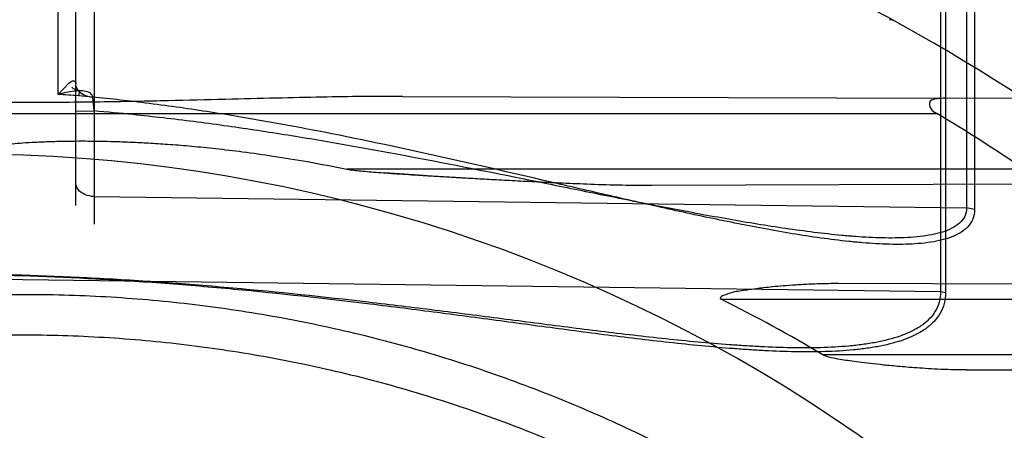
# Model space of a CAD drawing. Header units: millimetres. Extents: x 0 to 297, y 0 to 210.
# Tile 89 of 256: x 144.87 to 145.0558, y 93.4417 to 93.5191. Entities that reach past the tile are written whole.
import ezdxf

# ---------------------------------------------------------------- set-up
doc = ezdxf.new("R2010")
doc.units = ezdxf.units.MM
doc.header["$LTSCALE"] = 16.335
doc.layers.get('0').update_dxf_attribs({"linetype": 'CONTINUOUS'})
for name, color, linetype in [('01_GLOBAL', 7, 'CONTINUOUS'), ('INTFCLR_1', 7, 'CONTINUOUS'), ('INTFCLR_144815', 7, 'CONTINUOUS')]:
    doc.layers.add(name, color=color, linetype=linetype)

msp = doc.modelspace()

# ---------------------------------------------------------------- linework, layer by layer
at = {"color": 7, "linetype": 'Continuous'}
msp.add_circle((145.8748034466, 92.1344639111), 2.66, dxfattribs=at)
at = {"color": 9, "linetype": 'Continuous'}
msp.add_arc((145.8748034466, 92.1344639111), 2.6259090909, 92.9674534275, 177.0325465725, dxfattribs=at)
at = {"layer": '01_GLOBAL', "color": 7, "linetype": 'Continuous'}
msp.add_circle((145.8748034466, 92.1344639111), 2.695, dxfattribs=at)
at = {"layer": 'INTFCLR_1', "color": 9, "linetype": 'Continuous'}
for p, q in [((144.8772536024, 93.5049692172), (144.8772536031, 93.61535533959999)), ((144.8806077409, 93.48404438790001), (144.8806077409, 93.61064579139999)), ((144.8840466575, 93.61064579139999), (144.8840466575, 93.4805449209)), ((145.0486589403, 93.5660113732), (145.0486589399, 93.48358763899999)), ((145.0501730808, 93.565648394), (145.0501730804, 93.4833061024)), ((145.0437571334, 93.5457090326), (145.0437571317, 93.4678405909)), ((145.0446863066, 93.5454809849), (145.0446863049, 93.467663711)), ((144.8772536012, 93.5049692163), (144.8793144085, 93.50713367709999)), ((144.8812482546, 93.50564778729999), (144.8811549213, 93.50471952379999)), ((144.8840466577, 93.5018646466), (144.8838193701, 93.50445061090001)), ((144.9423188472, 93.50462089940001), (145.0445442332, 93.5042640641)), ((144.8806077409, 93.5018214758), (144.8840466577, 93.5018646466)), ((144.8526077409, 93.5014096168), (145.0430607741, 93.5014096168)), ((145.0594833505, 93.4909096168), (144.9317306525, 93.4909096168)), ((144.9892814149, 93.48786226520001), (145.0688841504, 93.48814013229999)), ((144.8840466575, 93.4857507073), (145.04865894, 93.4835876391)), ((145.0501730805, 93.4833061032), (145.04865894, 93.48358763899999)), ((144.8596077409, 93.4702603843), (145.0437571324, 93.467840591)), ((145.0929750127, 93.4690950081), (145.0244979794, 93.469334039)), ((145.0023517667, 93.46640961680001), (145.0914762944, 93.46640961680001)), ((145.0437571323, 93.4678405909), (145.0446863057, 93.4676637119)), ((145.1031426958, 93.4559096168), (145.02152254, 93.4559096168)), ((145.0486291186, 93.4530694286), (145.1101310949, 93.4532841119))]:
    msp.add_line(p, q, dxfattribs=at)
at = {"layer": 'INTFCLR_1', "color": 6, "linetype": 'Continuous'}
msp.add_line((145.0594220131, 93.5042121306), (145.0445442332, 93.5042640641), dxfattribs=at)
at = {"layer": 'INTFCLR_1', "color": 7, "linetype": 'Continuous'}
msp.add_line((144.9461213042, 93.4897320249), (144.9389184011, 93.4902002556), dxfattribs=at)
at = {"layer": 'INTFCLR_1', "color": 6, "linetype": 'Continuous'}
for centre, radius, start, end in [((144.8596077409, 93.1986596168), 0.4224162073, 270, 90.00000002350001), ((144.8596077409, 93.1986596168), 0.4014439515, 270, 90.00000002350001), ((144.8615325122, 93.1993945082), 0.3523713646, 55.82187042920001, 58.9917382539), ((144.8711075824, 93.20403577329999), 0.29336854, 59.15503886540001, 63.42494595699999)]:
    msp.add_arc(centre, radius, start, end, dxfattribs=at)
at = {"layer": 'INTFCLR_1', "color": 9, "linetype": 'Continuous'}
for centre, radius, start, end in [((144.8596077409, 93.1986596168), 0.3650864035, 56.81755615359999, 90), ((145.0340832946, 93.5169635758), 0.0021, 61.2710318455, 88.99999997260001), ((144.8596077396, 93.1986595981), 0.306817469, 85.9729165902, 86.7029528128), ((144.8596077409, 93.1986596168), 0.2950858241, 22.4933176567, 89.9999999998)]:
    msp.add_arc(centre, radius, start, end, dxfattribs=at)
at = {"layer": 'INTFCLR_1', "color": 7, "linetype": 'Continuous'}
msp.add_arc((145.0534401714, 95.2486622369), 1.7622011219, 266.5084998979, 266.7431427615, dxfattribs=at)
at = {"layer": 'INTFCLR_1', "color": 9, "linetype": 'Continuous'}
for points, knots in [([(144.879314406, 93.5071336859), (144.8795835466, 93.50732662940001), (144.8799933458, 93.5076671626), (144.8805902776, 93.5073904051), (144.8806077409, 93.5070987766), (144.8806077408, 93.5069526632)], [0, 0, 0, 0, 0.5679341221, 0.7494142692, 1, 1, 1, 1]), ([(144.8812485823, 93.5056517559), (144.8809358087, 93.5056483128), (144.87958341, 93.5055622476), (144.8782510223, 93.5052661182), (144.8772536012, 93.5049692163)], [0, 0, 0, 0, 0.2311049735, 1, 1, 1, 1]), ([(144.8838193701, 93.50445061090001), (144.8832062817, 93.50448688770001), (144.881787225, 93.5047807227), (144.8806077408, 93.5061261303), (144.8806077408, 93.5069526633)], [0, 0, 0, 0, 0.4262951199, 1, 1, 1, 1]), ([(144.8838193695, 93.50445061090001), (144.8838067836, 93.5046455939), (144.8832990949, 93.50561784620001), (144.8820490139, 93.50563920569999), (144.8812360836, 93.50565411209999)], [0, 0, 0, 0, 0.1937505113, 1, 1, 1, 1]), ([(145.0501730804, 93.4833061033), (145.0501730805, 93.482688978), (145.0499540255, 93.48145830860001), (145.0488982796, 93.4799133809), (145.0473766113, 93.4787840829), (145.0455563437, 93.47797377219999), (145.0435152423, 93.477404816), (145.0405250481, 93.47689536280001), (145.0365299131, 93.47666789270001), (145.0324231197, 93.47678263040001), (145.0290266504, 93.47702198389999), (145.0255265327, 93.47735361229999), (145.0211026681, 93.4779075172), (145.0139273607, 93.47901702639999), (145.0048386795, 93.48072204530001), (144.9956934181, 93.4826656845), (144.9882833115, 93.48431779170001), (144.9807907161, 93.48602499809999), (144.9676355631, 93.4890811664), (144.9488075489, 93.4934425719), (144.9298777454, 93.4974527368), (144.9146382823, 93.50026590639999), (144.9031528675, 93.5021279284), (144.8919903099, 93.50363658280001), (144.8846444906, 93.5044086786), (144.8811549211, 93.5047195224)], [0, 0, 0, 0, 0.0105963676, 0.0207824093, 0.0313607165, 0.0427385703, 0.0548241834, 0.0676549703, 0.0947585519, 0.1233581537, 0.1381590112, 0.1532163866, 0.1837214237, 0.214695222, 0.2778732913, 0.3424670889, 0.3752260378, 0.408232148, 0.4744158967, 0.6071221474, 0.7400789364, 0.8066160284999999, 0.8731960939, 0.9398449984, 1, 1, 1, 1]), ([(145.0486589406, 93.48358763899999), (145.0486589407, 93.48305093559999), (145.0484282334, 93.4819563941), (145.0473644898, 93.480629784), (145.0458644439, 93.47967138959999), (145.0440687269, 93.4789802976), (145.0420502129, 93.478494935), (145.0390851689, 93.4780614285), (145.0351274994, 93.47787440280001), (145.0310565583, 93.47798253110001), (145.0276878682, 93.47819682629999), (145.0242175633, 93.4784908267), (145.0198313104, 93.47897843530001), (145.0127178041, 93.4799505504), (145.0037058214, 93.48143851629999), (144.9946322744, 93.4831301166), (144.987281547, 93.48456487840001), (144.9798511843, 93.4860452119), (144.9668034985, 93.488690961), (144.9481219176, 93.49245561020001), (144.9293484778, 93.4959004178), (144.9142393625, 93.4983088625), (144.9028485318, 93.4998999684), (144.8927782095, 93.5010698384), (144.8865013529, 93.5016579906), (144.8840466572, 93.50186464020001)], [0, 0, 0, 0, 0.0095232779, 0.019046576, 0.0293793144, 0.0407832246, 0.0530488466, 0.066146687, 0.0939047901, 0.123214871, 0.1383768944, 0.1537950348, 0.1850089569, 0.2166729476, 0.2811818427, 0.3470566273, 0.3804442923, 0.4140742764, 0.4814920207, 0.6166745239, 0.7522231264, 0.8201302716, 0.8881422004, 0.9562897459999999, 1, 1, 1, 1]), ([(144.8840466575, 93.4857507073), (144.8834590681, 93.4857584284), (144.8823345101, 93.48598482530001), (144.8809935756, 93.4869242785), (144.8806077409, 93.4879243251), (144.8806077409, 93.4883851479)], [0, 0, 0, 0, 0.3728943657, 0.7075791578, 1, 1, 1, 1]), ([(145.0437571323, 93.4678405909), (145.0437571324, 93.46717794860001), (145.0435967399, 93.46587493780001), (145.0428212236, 93.464074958), (145.0416005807, 93.462549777), (145.0400325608, 93.4612887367), (145.0381929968, 93.4602565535), (145.0353795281, 93.45911651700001), (145.0322813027, 93.45835574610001), (145.0290246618, 93.4578393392), (145.0255506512, 93.45745596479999), (145.0210510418, 93.4572179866), (145.0154982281, 93.45721192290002), (145.0107565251, 93.4573845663), (145.0068843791, 93.4576057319), (145.0029311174, 93.45787942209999), (144.9979361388, 93.45830331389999), (144.9918864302, 93.4589096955), (144.9837070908, 93.4598221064), (144.9733971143, 93.46109470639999), (144.9609491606, 93.4627042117), (144.9484021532, 93.4643131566), (144.9314965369, 93.46637404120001), (144.9144576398, 93.46817788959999), (144.8994523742, 93.46939130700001), (144.8908165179, 93.46996933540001), (144.878258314, 93.4706881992), (144.8678494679, 93.47103187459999), (144.8596077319, 93.47113740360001)], [0, 0, 0, 0, 0.0104860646, 0.0204761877, 0.0306271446, 0.0410848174, 0.0521313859, 0.0638920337, 0.0890319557, 0.1023818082, 0.1160723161, 0.1443183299, 0.1736348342, 0.2039189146, 0.219389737, 0.2350089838, 0.2666261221, 0.2987127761, 0.3312205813, 0.3968618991, 0.4630987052, 0.529845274, 0.597038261, 0.7326043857, 0.8009458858, 0.8352534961, 0.8695669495, 1, 1, 1, 1]), ([(145.0446863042, 93.4676637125), (145.0446863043, 93.4669668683), (145.0445262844, 93.46560134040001), (145.0437506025, 93.46370953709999), (145.0425255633, 93.4621018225), (145.0409484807, 93.4607706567), (145.0390976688, 93.45968103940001), (145.036271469, 93.4584791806), (145.033153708, 93.4576741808), (145.0298773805, 93.4571275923), (145.0263852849, 93.45672117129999), (145.0218615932, 93.4564668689), (145.0162790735, 93.4564558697), (145.0115123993, 93.4566337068), (145.0076200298, 93.45686336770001), (145.0036458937, 93.4571483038), (144.9986245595, 93.45759060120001), (144.9925431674, 93.4582242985), (144.9843206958, 93.4591787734), (144.9739567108, 93.46051126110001), (144.9614439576, 93.46219759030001), (144.9488315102, 93.4638839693), (144.9318385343, 93.46604423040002), (144.9147104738, 93.4679349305), (144.8996250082, 93.4692052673), (144.8909435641, 93.4698095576), (144.8783324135, 93.47055925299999), (144.8678806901, 93.470915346), (144.8596077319, 93.47102180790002)], [0, 0, 0, 0, 0.0109495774, 0.0213196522, 0.0317515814, 0.042393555, 0.05355310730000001, 0.0653771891, 0.09055277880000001, 0.1038959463, 0.1175707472, 0.1457706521, 0.1750333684, 0.2052626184, 0.220706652, 0.2362998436, 0.2678673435, 0.2999076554, 0.3323720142, 0.397933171, 0.4640942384, 0.5307643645, 0.5978761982, 0.7332556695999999, 0.8014900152, 0.8357407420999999, 0.869995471, 1, 1, 1, 1])]:
    msp.add_open_spline(points, degree=3, knots=knots, dxfattribs=at)
msp.add_open_spline([(144.8812360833, 93.50565411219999), (144.880732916, 93.5057438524), (144.8801403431, 93.50593888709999), (144.8798869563, 93.5063827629)], degree=3, dxfattribs=at)
at = {"layer": 'INTFCLR_1', "color": 6, "linetype": 'Continuous'}
for points, knots in [([(144.9423188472, 93.50462089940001), (144.9397864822, 93.5046297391), (144.9346939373, 93.504604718), (144.9267281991, 93.5044771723), (144.9180970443, 93.50427897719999), (144.9084498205, 93.50403038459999), (144.8976370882, 93.5037657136), (144.8856383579, 93.5035443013), (144.8728072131, 93.50343145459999), (144.8640154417, 93.5034513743), (144.8596077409, 93.50348347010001)], [0, 0, 0, 0, 0.09183865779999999, 0.1846797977, 0.2889176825, 0.4049349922, 0.5346599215, 0.6811662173, 0.8401472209, 1, 1, 1, 1]), ([(145.0445442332, 93.5042640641), (145.0440922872, 93.5042656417), (145.0432269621, 93.5041831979), (145.0414923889, 93.5040096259), (145.0417067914, 93.5020622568), (145.0426383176, 93.50166357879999), (145.0430607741, 93.5014096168)], [0, 0, 0, 0, 0.2383194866, 0.4952640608, 0.740077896, 1, 1, 1, 1]), ([(144.8596077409, 93.49374602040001), (144.8596009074, 93.49422021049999), (144.8610003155, 93.49454342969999), (144.8622948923, 93.4949077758), (144.8639486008, 93.49517689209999), (144.8654793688, 93.4953877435), (144.8670438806, 93.4955632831), (144.868712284, 93.4957209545), (144.8707151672, 93.495874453), (144.8726218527, 93.49598697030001), (144.8743667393, 93.4960673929), (144.8758665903, 93.496122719), (144.8775140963, 93.4961679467), (144.8793253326, 93.4962000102), (144.8813183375, 93.49621510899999), (144.883514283, 93.49620848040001), (144.8859373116, 93.49617413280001), (144.8886151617, 93.4961045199), (144.8915802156, 93.49599012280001), (144.8948700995, 93.4958188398), (144.8985292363, 93.49557510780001), (144.9026103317, 93.49523879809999), (144.9071769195, 93.4947834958), (144.9123053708, 93.494174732), (144.9180887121, 93.4933648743), (144.9246439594, 93.4922965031), (144.9292678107, 93.4914054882), (144.9317306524, 93.4909096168)], [0, 0, 0, 0, 0.0195365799, 0.0409326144, 0.0632864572, 0.08617899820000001, 0.1052165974, 0.1279894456, 0.1552589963, 0.1879480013, 0.2066737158, 0.2272153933, 0.249776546, 0.2745682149, 0.3018408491, 0.3318804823, 0.3650301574, 0.4016668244, 0.442230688, 0.4872647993, 0.5373747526, 0.5932993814, 0.6559503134, 0.7264208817, 0.8060379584, 0.8965057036, 1, 1, 1, 1]), ([(144.8596077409, 93.4670714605), (144.8622420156, 93.4671836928), (144.8675141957, 93.46733050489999), (144.8754252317, 93.46731752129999), (144.8833324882, 93.4670713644), (144.891229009, 93.4665922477), (144.8991079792, 93.46588058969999), (144.9069625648, 93.46493700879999), (144.9147859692, 93.46376232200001), (144.9225714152, 93.4623575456), (144.9303121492, 93.4607238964), (144.9380014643, 93.45886278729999), (144.9456326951, 93.45677582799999), (144.9531992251, 93.4544648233), (144.960694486, 93.45193177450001), (144.9681119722, 93.4491788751), (144.9754452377, 93.4462085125), (144.9826879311, 93.4430232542), (144.9898338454, 93.4396258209), (144.9968766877, 93.4360191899), (145.0038104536, 93.4322064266), (145.0106289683, 93.4281909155), (145.0173264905, 93.423976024), (145.0238969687, 93.4195655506), (145.0303348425, 93.41496322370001), (145.0366343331, 93.4101731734), (145.0427901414, 93.40519942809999), (145.0487967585, 93.4000464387), (145.0546491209, 93.39471854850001), (145.0603420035, 93.3892205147), (145.0658705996, 93.3835569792), (145.0712299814, 93.3777329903), (145.0764156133, 93.37175347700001), (145.0814228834, 93.36562375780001), (145.0862475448, 93.35934903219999), (145.0908853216, 93.35293486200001), (145.0953322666, 93.346386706), (145.0995844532, 93.3397103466), (145.1036382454, 93.3329114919), (145.1074900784, 93.3259961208), (145.1111366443, 93.3189701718), (145.1145747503, 93.3118397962), (145.1178014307, 93.3046111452), (145.1208138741, 93.2972905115), (145.1236094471, 93.28988431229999), (145.1253270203, 93.2848939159), (145.1261488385, 93.2823867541)], [0, 0, 0, 0, 0.0227205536, 0.0454410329, 0.06816134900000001, 0.09088163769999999, 0.1136018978, 0.1363221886, 0.1590426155, 0.1817632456, 0.2044840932, 0.2272051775, 0.2499266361, 0.2726484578, 0.2953706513, 0.3180932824, 0.3408163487, 0.363539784, 0.3862638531, 0.4089891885, 0.4317141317, 0.4544408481, 0.4771673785, 0.4998953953, 0.5226228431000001, 0.5453516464, 0.5680799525, 0.5908095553, 0.6135387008, 0.6362690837, 0.6589990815, 0.6817302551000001, 0.7044610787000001, 0.7271930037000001, 0.7499246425, 0.7726572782, 0.7953897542, 0.8181230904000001, 0.8408563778, 0.8635903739, 0.8863244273, 0.90905904, 0.9317938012, 0.9545290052, 0.9772643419, 1, 1, 1, 1]), ([(144.8596077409, 93.4594718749), (144.8648083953, 93.45968527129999), (144.8752252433, 93.45979995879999), (144.8908287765, 93.4590381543), (144.9063869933, 93.4573392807), (144.9218926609, 93.4546969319), (144.9372546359, 93.45111106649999), (144.9521403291, 93.4466709), (144.9666984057, 93.4413765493), (144.9809232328, 93.4352328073), (144.9949848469, 93.4281244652), (145.0085894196, 93.42018143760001), (145.0216818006, 93.4114375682), (145.034218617, 93.40192489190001), (145.0461538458, 93.39167876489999), (145.0574487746, 93.3807340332), (145.0680597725, 93.369134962), (145.0779508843, 93.35692131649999), (145.0870808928, 93.3441474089), (145.0954235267, 93.33085459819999), (145.1029524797, 93.3170856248), (145.1096391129, 93.30289326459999), (145.1154570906, 93.2883377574), (145.1203896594, 93.27346669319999), (145.124422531, 93.2583259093), (145.1275415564, 93.2429674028), (145.129734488, 93.22744956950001), (145.1309929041, 93.21183512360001), (145.1313133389, 93.1961894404), (145.130697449, 93.18056779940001), (145.1291501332, 93.1650216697), (145.1266772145, 93.1495974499), (145.1232874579, 93.13434855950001), (145.1189925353, 93.11932860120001), (145.1138089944, 93.10459553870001), (145.1077578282, 93.0902072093), (145.1008640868, 93.0762171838), (145.0931513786, 93.06266866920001), (145.0846508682, 93.04961437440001), (145.0753942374, 93.0370995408), (145.0654166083, 93.0251668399), (145.0547444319, 93.013847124), (145.0434240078, 93.0031902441), (145.0314894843, 92.99322592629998), (145.0189896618, 92.9839937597), (145.005966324, 92.9755249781), (144.9924717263, 92.9678509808), (144.9785675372, 92.9610032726), (144.9645877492, 92.9551216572), (144.9509740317, 92.9502943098), (144.9383319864, 92.9465581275), (144.9268866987, 92.9437648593), (144.9166921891, 92.94172768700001), (144.9070094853, 92.9401669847), (144.897001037, 92.9389281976), (144.8858733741, 92.9380049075), (144.8732656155, 92.93753045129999), (144.8643587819, 92.9376524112), (144.8596077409, 92.93784735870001)], [0, 0, 0, 0, 0.0185657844, 0.0371317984, 0.05569073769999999, 0.0743563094, 0.09320240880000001, 0.1119235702, 0.129729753, 0.1484268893, 0.1671582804, 0.1858963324, 0.2045840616, 0.2232805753, 0.241995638, 0.2606572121, 0.2793460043, 0.298034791, 0.3166822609, 0.3353170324, 0.3539796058, 0.3726237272, 0.3912431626, 0.4098577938, 0.4284754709, 0.4470981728, 0.4657246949, 0.4843423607, 0.5029403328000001, 0.5215094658, 0.5400731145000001, 0.5586325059, 0.5771954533, 0.5957587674, 0.6143211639, 0.6328711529, 0.651401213, 0.6699184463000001, 0.6884460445, 0.7069331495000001, 0.7254085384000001, 0.7438945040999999, 0.7623917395, 0.7808314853, 0.7993176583, 0.8177869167, 0.8362093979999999, 0.8546575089, 0.8730374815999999, 0.8902753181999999, 0.9061521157, 0.9200376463, 0.9322836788, 0.9432240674, 0.9550134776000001, 0.9682465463, 0.9830392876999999, 1, 1, 1, 1]), ([(145.0486291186, 93.4530694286), (145.0476709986, 93.4530660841), (145.0458471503, 93.4530946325), (145.0432514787, 93.4531993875), (145.0409299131, 93.4533324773), (145.0388490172, 93.453477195), (145.0369788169, 93.45362633), (145.0352848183, 93.4537754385), (145.0337542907, 93.45392130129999), (145.0319785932, 93.4541024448), (145.0300333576, 93.4543171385), (145.0279923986, 93.4545710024), (145.0262919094, 93.4548094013), (145.0246973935, 93.4550569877), (145.0231349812, 93.455374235), (145.0220008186, 93.45562401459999), (145.02152254, 93.4559096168)], [0, 0, 0, 0, 0.1051873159, 0.200212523, 0.2851821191, 0.3604682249, 0.4292101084, 0.4911498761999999, 0.547160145, 0.5979985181, 0.6871030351, 0.7620182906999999, 0.8237471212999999, 0.8757076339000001, 0.9388431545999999, 1, 1, 1, 1])]:
    msp.add_open_spline(points, degree=3, knots=knots, dxfattribs=at)
at = {"layer": 'INTFCLR_1', "color": 7, "linetype": 'Continuous'}
for points, knots in [([(144.9317306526, 93.4909096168), (144.9326081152, 93.49074570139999), (144.9340121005, 93.4905960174), (144.9360016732, 93.4904196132), (144.9377489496, 93.49028364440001), (144.9396813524, 93.4901451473), (144.9417908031, 93.4900033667), (144.9440922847, 93.489856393), (144.9466060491, 93.4897018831), (144.9493475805, 93.4895372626), (144.9523336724, 93.489362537), (144.9555893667, 93.48917715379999), (144.9591462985, 93.4889802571), (144.9630389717, 93.4887704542), (144.9673083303, 93.4885501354), (144.9720135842, 93.4883246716), (144.9772435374, 93.488106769), (144.9830555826, 93.4879069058), (144.9871404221, 93.48787492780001), (144.9892814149, 93.48786226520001)], [0, 0, 0, 0, 0.0464524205, 0.0733357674, 0.1039741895, 0.137644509, 0.1741569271, 0.2139950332, 0.2576560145, 0.3052181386, 0.3569192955, 0.4133157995, 0.4749164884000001, 0.5423027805, 0.6161815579, 0.6973864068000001, 0.7874398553, 0.8885823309, 1, 1, 1, 1]), ([(145.0244979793, 93.469334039), (145.0238622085, 93.4693355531), (145.0226440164, 93.4693294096), (145.0208912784, 93.46928952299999), (145.019283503, 93.4692304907), (145.0178099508, 93.4691581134), (145.0160821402, 93.4690544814), (145.0141783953, 93.4689132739), (145.0121580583, 93.4687302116), (145.0104536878, 93.4685527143), (145.0088226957, 93.4683576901), (145.0073379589, 93.4681662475), (145.0057644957, 93.4679004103), (145.004429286, 93.4677499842), (145.0016189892, 93.46678520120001), (145.0023517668, 93.4664096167)], [0, 0, 0, 0, 0.0844397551, 0.161785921, 0.2328395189, 0.2981131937, 0.3577273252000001, 0.4627219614, 0.5516664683, 0.6270500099, 0.6905869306, 0.7688913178, 0.8296839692, 0.8906374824, 1, 1, 1, 1])]:
    msp.add_open_spline(points, degree=3, knots=knots, dxfattribs=at)
at = {"layer": 'INTFCLR_144815', "color": 6, "linetype": 'Continuous'}
for radius in [0.4466793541, 0.4256665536]:
    msp.add_circle((144.8596077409, 93.1986596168), radius, dxfattribs=at)
for radius, start, end in [(0.6157754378, 313.9937911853, 154.5150993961), (0.5947754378, 312.9543589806, 154.5144414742), (0.5903864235, 71.6563998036, 156.0440844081), (0.5808960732, 70.9981667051, 162.0018332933), (0.5751005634, 282.2440355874, 71.2863570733), (0.4627266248, 45.0000000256, 314.9999999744), (0.4618985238, 44.999999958, 315.000000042), (0.461229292, 44.99999997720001, 315.0000000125), (0.4169682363, 25.6072723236, 64.3927276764), (0.3959554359, 27.0737153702, 62.92628462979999)]:
    msp.add_arc((144.8596077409, 93.1986596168), radius, start, end, dxfattribs=at)
at = {"layer": 'INTFCLR_144815', "color": 9, "linetype": 'Continuous'}
for radius, start, end in [(0.6114469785, 71.617857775, 156.0236179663), (0.6044472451, 71.6178577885, 156.0236179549), (0.5785048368, 70.768222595, 162.2317774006)]:
    msp.add_arc((144.8596077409, 93.1986596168), radius, start, end, dxfattribs=at)

doc.saveas('drawing.dxf')
